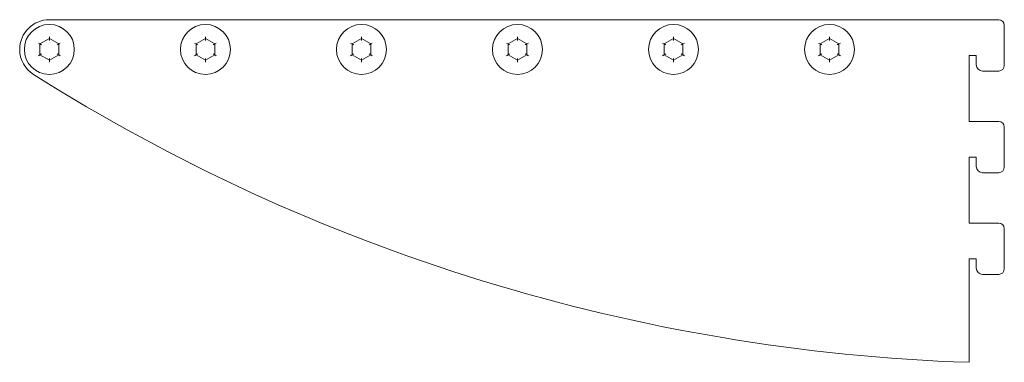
# Model space of a CAD drawing. Header units: millimetres. Extents: x -512 to -196, y -290 to -180.
import ezdxf

# ---------------------------------------------------------------- set-up
doc = ezdxf.new("R2010")
doc.units = ezdxf.units.MM

msp = doc.modelspace()

# ---------------------------------------------------------------- linework, layer by layer
at = {"color": 0, "linetype": 'Continuous', "lineweight": 0}
for p, q in [((-198.09, -180.08), (-502.3, -180.08)), ((-196.29, -194.73), (-196.29, -181.88)), ((-502.3, -186.11), (-505.3, -187.84)), ((-502.3, -185.53), (-502.3, -186.11)), ((-499.3, -187.84), (-502.3, -186.11)), ((-502.3, -186.69), (-502.3, -186.11)), ((-452.3, -186.11), (-455.3, -187.84)), ((-452.3, -185.53), (-452.3, -186.11)), ((-449.3, -187.84), (-452.3, -186.11)), ((-452.3, -186.69), (-452.3, -186.11)), ((-402.3, -186.11), (-405.3, -187.84)), ((-402.3, -185.53), (-402.3, -186.11)), ((-399.3, -187.84), (-402.3, -186.11)), ((-402.3, -186.69), (-402.3, -186.11)), ((-352.3, -186.11), (-355.3, -187.84)), ((-352.3, -185.53), (-352.3, -186.11)), ((-349.3, -187.84), (-352.3, -186.11)), ((-352.3, -186.69), (-352.3, -186.11)), ((-302.3, -186.11), (-305.3, -187.84)), ((-302.3, -185.53), (-302.3, -186.11)), ((-299.3, -187.84), (-302.3, -186.11)), ((-302.3, -186.69), (-302.3, -186.11)), ((-252.3, -186.11), (-255.3, -187.84)), ((-252.3, -185.53), (-252.3, -186.11)), ((-249.3, -187.84), (-252.3, -186.11)), ((-252.3, -186.69), (-252.3, -186.11)), ((-505.8, -187.55), (-505.3, -187.84)), ((-505.3, -187.84), (-505.3, -191.31)), ((-504.8, -188.13), (-505.3, -187.84)), ((-499.8, -188.13), (-499.3, -187.84)), ((-498.8, -187.55), (-499.3, -187.84)), ((-499.3, -191.31), (-499.3, -187.84)), ((-455.8, -187.55), (-455.3, -187.84)), ((-455.3, -187.84), (-455.3, -191.31)), ((-454.8, -188.13), (-455.3, -187.84)), ((-449.8, -188.13), (-449.3, -187.84)), ((-448.8, -187.55), (-449.3, -187.84)), ((-449.3, -191.31), (-449.3, -187.84)), ((-405.8, -187.55), (-405.3, -187.84)), ((-405.3, -187.84), (-405.3, -191.31)), ((-404.8, -188.13), (-405.3, -187.84)), ((-399.8, -188.13), (-399.3, -187.84)), ((-398.8, -187.55), (-399.3, -187.84)), ((-399.3, -191.31), (-399.3, -187.84)), ((-355.8, -187.55), (-355.3, -187.84)), ((-355.3, -187.84), (-355.3, -191.31)), ((-354.8, -188.13), (-355.3, -187.84)), ((-349.8, -188.13), (-349.3, -187.84)), ((-348.8, -187.55), (-349.3, -187.84)), ((-349.3, -191.31), (-349.3, -187.84)), ((-305.8, -187.55), (-305.3, -187.84)), ((-305.3, -187.84), (-305.3, -191.31)), ((-304.8, -188.13), (-305.3, -187.84)), ((-299.8, -188.13), (-299.3, -187.84)), ((-298.8, -187.55), (-299.3, -187.84)), ((-299.3, -191.31), (-299.3, -187.84)), ((-255.8, -187.55), (-255.3, -187.84)), ((-255.3, -187.84), (-255.3, -191.31)), ((-254.8, -188.13), (-255.3, -187.84)), ((-249.8, -188.13), (-249.3, -187.84)), ((-248.8, -187.55), (-249.3, -187.84)), ((-249.3, -191.31), (-249.3, -187.84)), ((-505.3, -191.31), (-505.8, -191.6)), ((-505.3, -191.31), (-504.8, -191.02)), ((-505.3, -191.31), (-502.3, -193.04)), ((-502.3, -193.04), (-499.3, -191.31)), ((-499.3, -191.31), (-499.8, -191.02)), ((-499.3, -191.31), (-498.8, -191.6)), ((-455.3, -191.31), (-455.8, -191.6)), ((-455.3, -191.31), (-454.8, -191.02)), ((-455.3, -191.31), (-452.3, -193.04)), ((-452.3, -193.04), (-449.3, -191.31)), ((-449.3, -191.31), (-449.8, -191.02)), ((-449.3, -191.31), (-448.8, -191.6)), ((-405.3, -191.31), (-405.8, -191.6)), ((-405.3, -191.31), (-404.8, -191.02)), ((-405.3, -191.31), (-402.3, -193.04)), ((-402.3, -193.04), (-399.3, -191.31)), ((-399.3, -191.31), (-399.8, -191.02)), ((-399.3, -191.31), (-398.8, -191.6)), ((-355.3, -191.31), (-355.8, -191.6)), ((-355.3, -191.31), (-354.8, -191.02)), ((-355.3, -191.31), (-352.3, -193.04)), ((-352.3, -193.04), (-349.3, -191.31)), ((-349.3, -191.31), (-349.8, -191.02)), ((-349.3, -191.31), (-348.8, -191.6)), ((-305.3, -191.31), (-305.8, -191.6)), ((-305.3, -191.31), (-304.8, -191.02)), ((-305.3, -191.31), (-302.3, -193.04)), ((-302.3, -193.04), (-299.3, -191.31)), ((-299.3, -191.31), (-299.8, -191.02)), ((-299.3, -191.31), (-298.8, -191.6)), ((-255.3, -191.31), (-255.8, -191.6)), ((-255.3, -191.31), (-254.8, -191.02)), ((-255.3, -191.31), (-252.3, -193.04)), ((-252.3, -193.04), (-249.3, -191.31)), ((-249.3, -191.31), (-249.8, -191.02)), ((-249.3, -191.31), (-248.8, -191.6)), ((-207.59, -212.63), (-207.59, -191.53)), ((-207.59, -191.53), (-205.29, -191.53)), ((-205.29, -191.53), (-205.29, -194.53)), ((-502.3, -193.04), (-502.3, -192.46)), ((-502.3, -193.04), (-502.3, -193.62)), ((-452.3, -193.04), (-452.3, -192.46)), ((-452.3, -193.04), (-452.3, -193.62)), ((-402.3, -193.04), (-402.3, -192.46)), ((-402.3, -193.04), (-402.3, -193.62)), ((-352.3, -193.04), (-352.3, -192.46)), ((-352.3, -193.04), (-352.3, -193.62)), ((-302.3, -193.04), (-302.3, -192.46)), ((-302.3, -193.04), (-302.3, -193.62)), ((-252.3, -193.04), (-252.3, -192.46)), ((-252.3, -193.04), (-252.3, -193.62)), ((-203.29, -196.53), (-198.09, -196.53)), ((-198.09, -212.63), (-207.59, -212.63)), ((-196.29, -227.28), (-196.29, -214.43)), ((-207.59, -245.18), (-207.59, -224.08)), ((-207.59, -224.08), (-205.29, -224.08)), ((-205.29, -224.08), (-205.29, -227.08)), ((-203.29, -229.08), (-198.09, -229.08)), ((-198.09, -245.18), (-207.59, -245.18)), ((-196.29, -259.83), (-196.29, -246.98)), ((-207.59, -289.77), (-207.59, -256.63)), ((-207.59, -256.63), (-205.29, -256.63)), ((-205.29, -256.63), (-205.29, -259.63)), ((-203.29, -261.63), (-198.09, -261.63))]:
    msp.add_line(p, q, dxfattribs=at)
for centre, radius, start, end in [((-502.3, -189.58), 9.5, 90, 180), ((-198.09, -181.88), 1.8, 0, 90), ((-502.3, -189.58), 9.5, 180, 237.7399), ((-203.29, -194.53), 2, 180, 270), ((-198.09, -194.73), 1.8, 270, 0), ((-187.54, 309.1), 599.21, 237.73994, 268.08181), ((-198.09, -214.43), 1.8, 0, 90), ((-203.29, -227.08), 2, 180, 270), ((-198.09, -227.28), 1.8, 270, 0), ((-198.09, -246.98), 1.8, 0, 90), ((-203.29, -259.63), 2, 180, 270), ((-198.09, -259.83), 1.8, 270, 0)]:
    msp.add_arc(centre, radius, start, end, dxfattribs=at)
at = {"color": 0, "linetype": 'Continuous', "lineweight": 0, "extrusion": (2.20056e-16, -4.8606e-33, -1)}
for centre in [(502.3, -189.58), (452.3, -189.58), (402.3, -189.58), (352.3, -189.58), (302.3, -189.58), (252.3, -189.58)]:
    msp.add_arc(centre, 8, 270, 90, dxfattribs=at)
at = {"color": 0, "linetype": 'Continuous', "lineweight": 0, "extrusion": (2.20056e-16, 1.72486e-33, -1)}
for centre in [(502.3, -189.58), (452.3, -189.58), (402.3, -189.58), (352.3, -189.58), (302.3, -189.58), (252.3, -189.58)]:
    msp.add_arc(centre, 8, 90, 270, dxfattribs=at)

doc.saveas('drawing.dxf')
